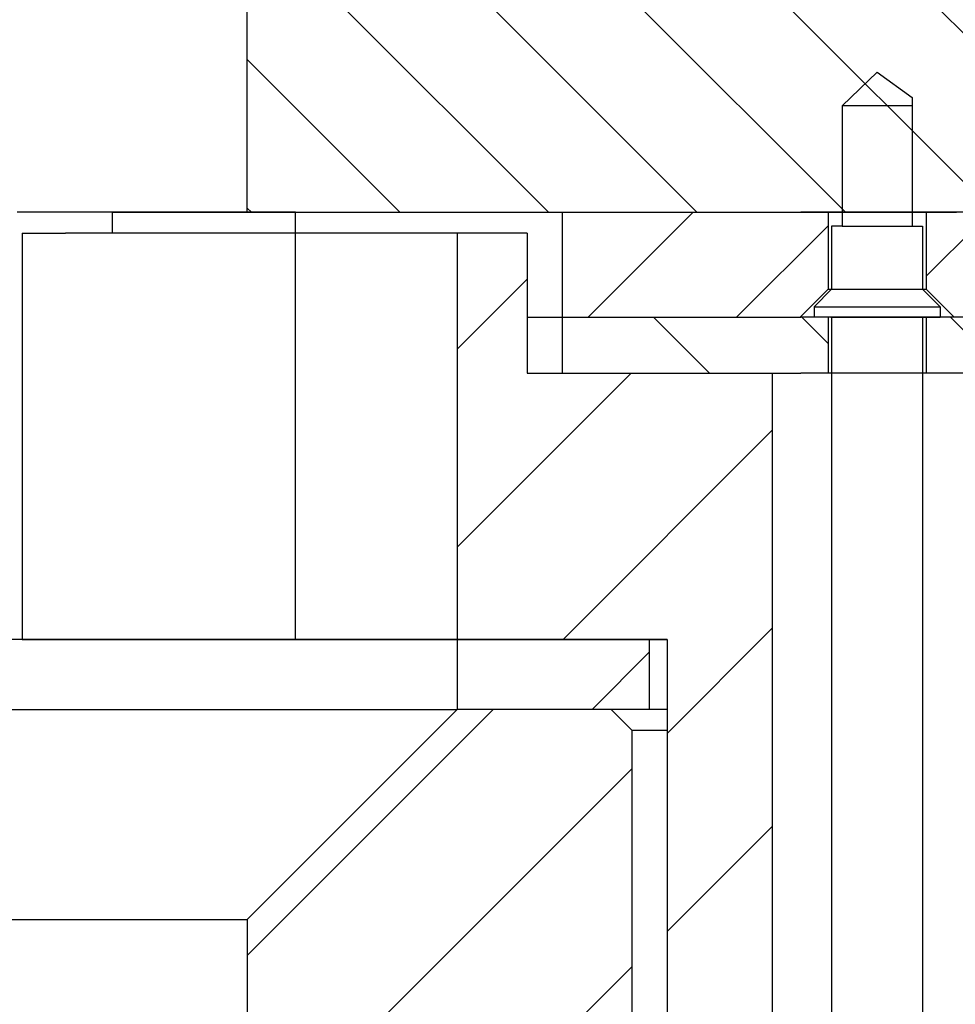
# Model space of a CAD drawing. Extents: x -1809 to 6113, y -4129 to 1471.
# Tile 17 of 197: x 68 to 82, y -2780 to -2766. Entities that reach past the tile are written whole.
import ezdxf

# ---------------------------------------------------------------- set-up
doc = ezdxf.new("R2010")
doc.units = 0
doc.linetypes.add('DASHED', pattern=[15, 7, -8])
doc.layers.get('0').update_dxf_attribs({"linetype": 'CONTINUOUS'})
doc.layers.add('1', color=7, linetype='CONTINUOUS')
pattern_1 = [(315, (-1117.57, -6268.1354), (1.0606602, 1.0606602), [])]
pattern_2 = [(45, (-1117.57, -6268.1354), (-1.4142136, 1.4142136), [])]
pattern_3 = [(45, (-1117.57, -6268.1354), (-1.0606602, 1.0606602), [])]

# ---------------------------------------------------------------- blocks, each defined once
blk = doc.blocks.new('Z-STACK', base_point=(-660.966, -2918.356))
at = {"linetype": 'CONTINUOUS'}
h = blk.add_hatch(dxfattribs=at)
h.set_pattern_fill('USER', color=6, scale=1.5, angle=45, pattern_type=0)
h.set_pattern_definition(pattern_3)
h.paths.add_polyline_path([(79.697, -2770.143), (79.697, -2769.043), (79.305, -2769.043), (79.235, -2769.043), (78.597, -2769.043), (77.397, -2769.043), (75.897, -2769.043), (75.897, -2770.543), (76.401, -2770.543), (76.651, -2770.543), (77.951, -2770.543), (78.201, -2770.543), (79.235, -2770.543), (79.297, -2770.543)])
h = blk.add_hatch(dxfattribs=at)
h.set_pattern_fill('USER', color=6, scale=1.5, angle=45, pattern_type=0)
h.set_pattern_definition(pattern_3)
h.paths.add_polyline_path([(83.197, -2770.143), (83.197, -2769.043), (81.097, -2769.043), (81.097, -2770.143), (81.497, -2770.543), (82.797, -2770.543)])
h = blk.add_hatch(dxfattribs=at)
h.set_pattern_fill('USER', color=1, scale=2, angle=45, pattern_type=0)
h.set_pattern_definition(pattern_2)
h.paths.add_polyline_path([(74.397, -2775.143), (74.555, -2775.143), (74.594, -2775.143), (74.781, -2775.143), (75.982, -2775.143), (77.147, -2775.143), (77.397, -2775.143), (77.397, -2817.243), (78.897, -2817.243), (78.897, -2771.343), (75.897, -2771.343), (75.397, -2771.343), (75.397, -2769.343), (74.567, -2769.343), (74.397, -2769.343)])
h = blk.add_hatch(dxfattribs=at)
h.set_pattern_fill('USER', color=3, scale=1.5, angle=315, pattern_type=0)
h.set_pattern_definition(pattern_1)
h.paths.add_polyline_path([(79.305, -2770.543), (79.697, -2770.543), (79.697, -2771.343), (79.305, -2771.343), (79.235, -2771.343), (78.897, -2771.343), (75.897, -2771.343), (75.897, -2770.543), (76.401, -2770.543), (76.651, -2770.543), (77.951, -2770.543), (78.201, -2770.543), (79.235, -2770.543), (79.297, -2770.543)])
h = blk.add_hatch(dxfattribs=at)
h.set_pattern_fill('USER', color=3, scale=1.5, angle=315, pattern_type=0)
h.set_pattern_definition(pattern_1)
h.paths.add_polyline_path([(81.497, -2770.543), (81.097, -2770.543), (81.097, -2771.343), (81.897, -2771.343), (82.397, -2771.343), (83.197, -2771.343), (83.197, -2770.543), (82.997, -2770.543), (82.797, -2770.543)])
h = blk.add_hatch(dxfattribs=at)
h.set_pattern_fill('USER', scale=5, angle=45, pattern_type=0)
h.set_pattern_definition([(45, (-1117.57, -6268.1354), (-3.535534, 3.535534), [])])
h.paths.add_polyline_path([(74.397, -2775.143), (77.143, -2775.143), (77.147, -2775.143), (77.147, -2776.143), (77.143, -2776.143), (76.597, -2776.143), (76.593, -2776.143), (74.397, -2776.143)])
h = blk.add_hatch(dxfattribs=at)
h.set_pattern_fill('USER', color=113, scale=2, angle=45, pattern_type=0)
h.set_pattern_definition(pattern_2)
h.paths.add_polyline_path([(71.397, -2779.143), (71.397, -2801.643), (71.897, -2802.143), (72.5, -2802.143), (72.825, -2802.143), (72.92, -2802.143), (72.937, -2802.143), (73.397, -2802.143), (73.397, -2807.643), (73.897, -2808.143), (76.397, -2808.143), (76.897, -2807.643), (76.897, -2776.443), (76.597, -2776.143), (76.593, -2776.143), (74.397, -2776.143)])
at = {"layer": '1', "linetype": 'CONTINUOUS'}
h = blk.add_hatch(dxfattribs=at)
h.set_pattern_fill('USER', color=2, scale=1.5, angle=315, pattern_type=0)
h.set_pattern_definition(pattern_1)
edge = h.paths.add_edge_path()
edge.add_line((111.497, -2765.543), (115.997, -2765.543))
edge.add_line((115.997, -2765.543), (120.397, -2765.543))
edge.add_line((120.397, -2765.543), (121.797, -2765.543))
edge.add_line((121.797, -2765.543), (121.806, -2765.543))
edge.add_line((121.806, -2765.543), (121.806, -2767.643))
edge.add_spline(control_points=[(121.806, -2767.643), (121.572, -2767.876), (121.103, -2768.342), (120.635, -2768.809), (120.402, -2769.043)], knot_values=[0, 0, 0, 0, 0.991593, 1.983187, 1.983187, 1.983187, 1.983187], degree=3, periodic=0)
edge.add_line((120.402, -2769.043), (120.397, -2769.043))
edge.add_line((120.397, -2769.043), (118.442, -2769.043))
edge.add_line((118.442, -2769.043), (117.442, -2769.043))
edge.add_line((117.442, -2769.043), (117.393, -2769.043))
edge.add_line((117.393, -2769.043), (114.968, -2769.043))
edge.add_line((114.968, -2769.043), (114.846, -2769.043))
edge.add_line((114.846, -2769.043), (114.096, -2769.043))
edge.add_line((114.096, -2769.043), (114.096, -2769.043))
edge.add_line((114.096, -2769.043), (114.076, -2769.043))
edge.add_line((114.076, -2769.043), (112.696, -2769.043))
edge.add_line((112.696, -2769.043), (112.635, -2769.043))
edge.add_line((112.635, -2769.043), (111.817, -2769.043))
edge.add_line((111.817, -2769.043), (111.635, -2769.043))
edge.add_line((111.635, -2769.043), (111.221, -2769.043))
edge.add_line((111.221, -2769.043), (110.596, -2769.043))
edge.add_line((110.596, -2769.043), (110.596, -2769.043))
edge.add_line((110.596, -2769.043), (110.576, -2769.043))
edge.add_line((110.576, -2769.043), (110.221, -2769.043))
edge.add_line((110.221, -2769.043), (109.196, -2769.043))
edge.add_line((109.196, -2769.043), (107.758, -2769.043))
edge.add_line((107.758, -2769.043), (107.096, -2769.043))
edge.add_line((107.096, -2769.043), (107.096, -2769.043))
edge.add_line((107.096, -2769.043), (107.076, -2769.043))
edge.add_line((107.076, -2769.043), (106.758, -2769.043))
edge.add_line((106.758, -2769.043), (105.696, -2769.043))
edge.add_line((105.696, -2769.043), (104.294, -2769.043))
edge.add_line((104.294, -2769.043), (103.596, -2769.043))
edge.add_line((103.596, -2769.043), (103.596, -2769.043))
edge.add_line((103.596, -2769.043), (103.576, -2769.043))
edge.add_line((103.576, -2769.043), (103.294, -2769.043))
edge.add_line((103.294, -2769.043), (102.721, -2769.043))
edge.add_line((102.721, -2769.043), (102.196, -2769.043))
edge.add_line((102.196, -2769.043), (101.58, -2769.043))
edge.add_line((101.58, -2769.043), (101.508, -2769.043))
edge.add_line((101.508, -2769.043), (101.387, -2769.043))
edge.add_line((101.387, -2769.043), (101.326, -2769.043))
edge.add_line((101.326, -2769.043), (101.08, -2769.043))
edge.add_line((101.08, -2769.043), (100.826, -2769.043))
edge.add_line((100.826, -2769.043), (100.643, -2769.043))
edge.add_line((100.643, -2769.043), (99.564, -2769.043))
edge.add_line((99.564, -2769.043), (99.397, -2769.043))
edge.add_line((99.397, -2769.043), (98.432, -2769.043))
edge.add_line((98.432, -2769.043), (98.197, -2769.043))
edge.add_line((98.197, -2769.043), (97.432, -2769.043))
edge.add_line((97.432, -2769.043), (96.397, -2769.043))
edge.add_line((96.397, -2769.043), (91.215, -2769.043))
edge.add_line((91.215, -2769.043), (90.468, -2769.043))
edge.add_line((90.468, -2769.043), (90.215, -2769.043))
edge.add_line((90.215, -2769.043), (89.005, -2769.043))
edge.add_line((89.005, -2769.043), (88.041, -2769.043))
edge.add_line((88.041, -2769.043), (87.92, -2769.043))
edge.add_line((87.92, -2769.043), (87.205, -2769.043))
edge.add_line((87.205, -2769.043), (86.802, -2769.043))
edge.add_line((86.802, -2769.043), (86.136, -2769.043))
edge.add_line((86.136, -2769.043), (85.793, -2769.043))
edge.add_line((85.793, -2769.043), (85.002, -2769.043))
edge.add_line((85.002, -2769.043), (84.892, -2769.043))
edge.add_line((84.892, -2769.043), (84.736, -2769.043))
edge.add_line((84.736, -2769.043), (84.599, -2769.043))
edge.add_line((84.599, -2769.043), (84.597, -2769.043))
edge.add_line((84.597, -2769.043), (84.576, -2769.043))
edge.add_line((84.576, -2769.043), (84.397, -2769.043))
edge.add_line((84.397, -2769.043), (83.993, -2769.043))
edge.add_line((83.993, -2769.043), (83.986, -2769.043))
edge.add_line((83.986, -2769.043), (83.696, -2769.043))
edge.add_line((83.696, -2769.043), (83.406, -2769.043))
edge.add_line((83.406, -2769.043), (83.397, -2769.043))
edge.add_line((83.397, -2769.043), (83.197, -2769.043))
edge.add_line((83.197, -2769.043), (82.931, -2769.043))
edge.add_line((82.931, -2769.043), (82.799, -2769.043))
edge.add_line((82.799, -2769.043), (82.586, -2769.043))
edge.add_line((82.586, -2769.043), (82.488, -2769.043))
edge.add_line((82.488, -2769.043), (82.397, -2769.043))
edge.add_line((82.397, -2769.043), (82.046, -2769.043))
edge.add_line((82.046, -2769.043), (81.896, -2769.043))
edge.add_line((81.896, -2769.043), (81.836, -2769.043))
edge.add_line((81.836, -2769.043), (81.6, -2769.043))
edge.add_line((81.6, -2769.043), (81.531, -2769.043))
edge.add_line((81.531, -2769.043), (81.255, -2769.043))
edge.add_line((81.255, -2769.043), (81.097, -2769.043))
edge.add_line((81.097, -2769.043), (81.076, -2769.043))
edge.add_line((81.076, -2769.043), (80.888, -2769.043))
edge.add_line((80.888, -2769.043), (80.688, -2769.043))
edge.add_line((80.688, -2769.043), (80.597, -2769.043))
edge.add_line((80.597, -2769.043), (80.501, -2769.043))
edge.add_line((80.501, -2769.043), (80.436, -2769.043))
edge.add_line((80.436, -2769.043), (80.397, -2769.043))
edge.add_line((80.397, -2769.043), (80.246, -2769.043))
edge.add_line((80.246, -2769.043), (79.8, -2769.043))
edge.add_line((79.8, -2769.043), (79.773, -2769.043))
edge.add_line((79.773, -2769.043), (79.697, -2769.043))
edge.add_line((79.697, -2769.043), (79.636, -2769.043))
edge.add_line((79.636, -2769.043), (79.503, -2769.043))
edge.add_line((79.503, -2769.043), (79.488, -2769.043))
edge.add_line((79.488, -2769.043), (79.272, -2769.043))
edge.add_line((79.272, -2769.043), (79.094, -2769.043))
edge.add_line((79.094, -2769.043), (79.064, -2769.043))
edge.add_line((79.064, -2769.043), (78.931, -2769.043))
edge.add_line((78.931, -2769.043), (78.846, -2769.043))
edge.add_line((78.846, -2769.043), (78.701, -2769.043))
edge.add_line((78.701, -2769.043), (78.679, -2769.043))
edge.add_line((78.679, -2769.043), (78.597, -2769.043))
edge.add_line((78.597, -2769.043), (78.513, -2769.043))
edge.add_line((78.513, -2769.043), (78.236, -2769.043))
edge.add_line((78.236, -2769.043), (77.973, -2769.043))
edge.add_line((77.973, -2769.043), (77.872, -2769.043))
edge.add_line((77.872, -2769.043), (77.704, -2769.043))
edge.add_line((77.704, -2769.043), (77.703, -2769.043))
edge.add_line((77.703, -2769.043), (77.5, -2769.043))
edge.add_line((77.5, -2769.043), (77.446, -2769.043))
edge.add_line((77.446, -2769.043), (77.397, -2769.043))
edge.add_line((77.397, -2769.043), (77.294, -2769.043))
edge.add_line((77.294, -2769.043), (77.264, -2769.043))
edge.add_line((77.264, -2769.043), (77.219, -2769.043))
edge.add_line((77.219, -2769.043), (77.055, -2769.043))
edge.add_line((77.055, -2769.043), (76.904, -2769.043))
edge.add_line((76.904, -2769.043), (76.713, -2769.043))
edge.add_line((76.713, -2769.043), (76.526, -2769.043))
edge.add_line((76.526, -2769.043), (76.304, -2769.043))
edge.add_line((76.304, -2769.043), (76.296, -2769.043))
edge.add_line((76.296, -2769.043), (76.256, -2769.043))
edge.add_line((76.256, -2769.043), (75.982, -2769.043))
edge.add_line((75.982, -2769.043), (75.897, -2769.043))
edge.add_line((75.897, -2769.043), (75.772, -2769.043))
edge.add_line((75.772, -2769.043), (75.7, -2769.043))
edge.add_line((75.7, -2769.043), (75.655, -2769.043))
edge.add_line((75.655, -2769.043), (75.617, -2769.043))
edge.add_line((75.617, -2769.043), (75.419, -2769.043))
edge.add_line((75.419, -2769.043), (75.343, -2769.043))
edge.add_line((75.343, -2769.043), (75.227, -2769.043))
edge.add_line((75.227, -2769.043), (75.104, -2769.043))
edge.add_line((75.104, -2769.043), (74.896, -2769.043))
edge.add_line((74.896, -2769.043), (74.856, -2769.043))
edge.add_line((74.856, -2769.043), (74.838, -2769.043))
edge.add_line((74.838, -2769.043), (74.745, -2769.043))
edge.add_line((74.745, -2769.043), (74.726, -2769.043))
edge.add_line((74.726, -2769.043), (74.438, -2769.043))
edge.add_line((74.438, -2769.043), (74.372, -2769.043))
edge.add_line((74.372, -2769.043), (74.195, -2769.043))
edge.add_line((74.195, -2769.043), (74.182, -2769.043))
edge.add_line((74.182, -2769.043), (73.992, -2769.043))
edge.add_line((73.992, -2769.043), (73.94, -2769.043))
edge.add_line((73.94, -2769.043), (73.856, -2769.043))
edge.add_line((73.856, -2769.043), (73.817, -2769.043))
edge.add_line((73.817, -2769.043), (73.688, -2769.043))
edge.add_line((73.688, -2769.043), (73.543, -2769.043))
edge.add_line((73.543, -2769.043), (73.468, -2769.043))
edge.add_line((73.468, -2769.043), (73.438, -2769.043))
edge.add_line((73.438, -2769.043), (73.427, -2769.043))
edge.add_line((73.427, -2769.043), (73.226, -2769.043))
edge.add_line((73.226, -2769.043), (73.038, -2769.043))
edge.add_line((73.038, -2769.043), (72.945, -2769.043))
edge.add_line((72.945, -2769.043), (72.807, -2769.043))
edge.add_line((72.807, -2769.043), (72.797, -2769.043))
edge.add_line((72.797, -2769.043), (72.795, -2769.043))
edge.add_line((72.795, -2769.043), (72.62, -2769.043))
edge.add_line((72.62, -2769.043), (72.585, -2769.043))
edge.add_line((72.585, -2769.043), (72.164, -2769.043))
edge.add_line((72.164, -2769.043), (72.14, -2769.043))
edge.add_line((72.14, -2769.043), (72.096, -2769.043))
edge.add_line((72.096, -2769.043), (72.093, -2769.043))
edge.add_line((72.093, -2769.043), (72.088, -2769.043))
edge.add_line((72.088, -2769.043), (72.061, -2769.043))
edge.add_line((72.061, -2769.043), (72.056, -2769.043))
edge.add_line((72.056, -2769.043), (71.898, -2769.043))
edge.add_line((71.898, -2769.043), (71.826, -2769.043))
edge.add_line((71.826, -2769.043), (71.668, -2769.043))
edge.add_line((71.668, -2769.043), (71.397, -2769.043))
edge.add_line((71.397, -2769.043), (71.397, -2769.043))
edge.add_line((71.397, -2769.043), (71.397, -2765.543))
edge.add_line((71.397, -2765.543), (72.397, -2765.543))
edge.add_line((72.397, -2765.543), (92.577, -2765.543))
edge.add_line((92.577, -2765.543), (97.397, -2765.543))
edge.add_line((97.397, -2765.543), (103.615, -2765.543))
edge.add_line((103.615, -2765.543), (109.804, -2765.543))
edge.add_line((109.804, -2765.543), (111.497, -2765.543))
at = {"color": 2, "linetype": 'CONTINUOUS'}
for p, q in [((71.397, -2769.043), (71.397, -2765.543)), ((79.897, -2767.523), (80.397, -2767.043)), ((80.397, -2767.043), (80.897, -2767.403)), ((80.897, -2767.403), (80.897, -2767.523)), ((79.897, -2767.523), (79.897, -2769.043)), ((80.897, -2767.523), (80.897, -2769.043)), ((68.206, -2769.043), (68.112, -2769.043)), ((68.431, -2769.043), (68.206, -2769.043)), ((68.535, -2769.043), (68.431, -2769.043)), ((68.617, -2769.043), (68.535, -2769.043)), ((68.666, -2769.043), (68.617, -2769.043)), ((68.774, -2769.043), (68.666, -2769.043)), ((68.964, -2769.043), (68.774, -2769.043)), ((69.085, -2769.043), (68.964, -2769.043)), ((69.261, -2769.043), (69.085, -2769.043)), ((69.263, -2769.043), (69.261, -2769.043)), ((69.314, -2769.043), (69.263, -2769.043)), ((69.393, -2769.043), (69.314, -2769.043)), ((69.542, -2769.043), (69.393, -2769.043)), ((69.695, -2769.043), (69.542, -2769.043)), ((69.844, -2769.043), (69.695, -2769.043)), ((69.855, -2769.043), (69.844, -2769.043)), ((69.912, -2769.043), (69.855, -2769.043)), ((70.066, -2769.043), (69.912, -2769.043)), ((70.098, -2769.043), (70.066, -2769.043)), ((70.143, -2769.043), (70.098, -2769.043)), ((70.261, -2769.043), (70.143, -2769.043)), ((70.296, -2769.043), (70.261, -2769.043)), ((70.335, -2769.043), (70.296, -2769.043)), ((70.364, -2769.043), (70.335, -2769.043)), ((70.417, -2769.043), (70.364, -2769.043)), ((70.693, -2769.043), (70.417, -2769.043)), ((70.785, -2769.043), (70.693, -2769.043)), ((70.813, -2769.043), (70.785, -2769.043)), ((70.885, -2769.043), (70.813, -2769.043)), ((71.007, -2769.043), (70.885, -2769.043)), ((71.095, -2769.043), (71.007, -2769.043)), ((71.22, -2769.043), (71.095, -2769.043)), ((71.243, -2769.043), (71.22, -2769.043)), ((71.244, -2769.043), (71.243, -2769.043)), ((71.397, -2769.043), (71.244, -2769.043)), ((71.397, -2769.043), (71.397, -2769.043)), ((71.668, -2769.043), (71.397, -2769.043)), ((71.826, -2769.043), (71.668, -2769.043)), ((71.898, -2769.043), (71.826, -2769.043)), ((72.056, -2769.043), (71.898, -2769.043)), ((72.061, -2769.043), (72.056, -2769.043)), ((72.088, -2769.043), (72.061, -2769.043)), ((72.088, -2769.043), (72.093, -2769.043)), ((72.093, -2769.043), (72.096, -2769.043)), ((72.096, -2769.043), (72.14, -2769.043)), ((72.14, -2769.043), (72.164, -2769.043)), ((72.164, -2769.043), (72.585, -2769.043)), ((72.585, -2769.043), (72.62, -2769.043)), ((72.62, -2769.043), (72.795, -2769.043)), ((72.795, -2769.043), (72.797, -2769.043)), ((72.797, -2769.043), (72.807, -2769.043)), ((72.807, -2769.043), (72.945, -2769.043)), ((72.945, -2769.043), (73.038, -2769.043)), ((73.038, -2769.043), (73.226, -2769.043)), ((73.226, -2769.043), (73.427, -2769.043)), ((73.427, -2769.043), (73.438, -2769.043)), ((73.438, -2769.043), (73.468, -2769.043)), ((73.468, -2769.043), (73.543, -2769.043)), ((73.543, -2769.043), (73.688, -2769.043)), ((73.688, -2769.043), (73.817, -2769.043)), ((73.817, -2769.043), (73.856, -2769.043)), ((73.856, -2769.043), (73.94, -2769.043)), ((73.94, -2769.043), (73.992, -2769.043)), ((73.992, -2769.043), (74.182, -2769.043)), ((74.182, -2769.043), (74.195, -2769.043)), ((74.195, -2769.043), (74.372, -2769.043)), ((74.372, -2769.043), (74.438, -2769.043)), ((74.438, -2769.043), (74.726, -2769.043)), ((74.726, -2769.043), (74.745, -2769.043)), ((74.745, -2769.043), (74.838, -2769.043)), ((74.838, -2769.043), (74.856, -2769.043)), ((74.856, -2769.043), (74.896, -2769.043)), ((74.896, -2769.043), (75.104, -2769.043)), ((75.104, -2769.043), (75.227, -2769.043)), ((75.227, -2769.043), (75.343, -2769.043)), ((75.343, -2769.043), (75.419, -2769.043)), ((75.419, -2769.043), (75.617, -2769.043)), ((75.617, -2769.043), (75.655, -2769.043)), ((75.655, -2769.043), (75.7, -2769.043)), ((75.7, -2769.043), (75.772, -2769.043)), ((75.772, -2769.043), (75.897, -2769.043)), ((75.897, -2769.043), (75.982, -2769.043)), ((75.982, -2769.043), (76.256, -2769.043)), ((76.256, -2769.043), (76.296, -2769.043)), ((76.296, -2769.043), (76.304, -2769.043)), ((76.304, -2769.043), (76.526, -2769.043)), ((76.526, -2769.043), (76.713, -2769.043)), ((76.713, -2769.043), (76.904, -2769.043)), ((76.904, -2769.043), (77.055, -2769.043)), ((77.055, -2769.043), (77.219, -2769.043)), ((77.219, -2769.043), (77.264, -2769.043)), ((77.264, -2769.043), (77.294, -2769.043)), ((77.294, -2769.043), (77.397, -2769.043)), ((77.397, -2769.043), (77.446, -2769.043)), ((77.446, -2769.043), (77.5, -2769.043)), ((77.5, -2769.043), (77.703, -2769.043)), ((77.703, -2769.043), (77.704, -2769.043)), ((77.704, -2769.043), (77.872, -2769.043)), ((77.872, -2769.043), (77.973, -2769.043)), ((77.973, -2769.043), (78.236, -2769.043)), ((78.236, -2769.043), (78.513, -2769.043)), ((78.513, -2769.043), (78.597, -2769.043)), ((78.597, -2769.043), (78.679, -2769.043)), ((78.679, -2769.043), (78.701, -2769.043)), ((78.701, -2769.043), (78.846, -2769.043)), ((78.846, -2769.043), (78.931, -2769.043)), ((78.931, -2769.043), (79.064, -2769.043)), ((79.064, -2769.043), (79.094, -2769.043)), ((79.094, -2769.043), (79.272, -2769.043)), ((79.272, -2769.043), (79.488, -2769.043)), ((79.488, -2769.043), (79.503, -2769.043)), ((79.503, -2769.043), (79.636, -2769.043)), ((79.636, -2769.043), (79.697, -2769.043)), ((79.697, -2769.043), (79.773, -2769.043)), ((79.773, -2769.043), (79.8, -2769.043)), ((79.8, -2769.043), (80.246, -2769.043)), ((79.897, -2769.043), (79.897, -2769.243)), ((80.246, -2769.043), (80.397, -2769.043)), ((80.397, -2769.043), (80.436, -2769.043)), ((80.436, -2769.043), (80.501, -2769.043)), ((80.501, -2769.043), (80.597, -2769.043)), ((80.597, -2769.043), (80.688, -2769.043)), ((80.688, -2769.043), (80.888, -2769.043)), ((80.888, -2769.043), (81.076, -2769.043)), ((80.897, -2769.043), (80.897, -2769.243)), ((81.076, -2769.043), (81.097, -2769.043)), ((81.097, -2769.043), (81.255, -2769.043)), ((81.255, -2769.043), (81.531, -2769.043)), ((79.897, -2769.243), (79.747, -2769.243)), ((79.747, -2769.243), (79.747, -2770.143)), ((80.897, -2769.243), (81.047, -2769.243)), ((81.047, -2769.243), (81.047, -2770.143)), ((79.497, -2770.393), (79.747, -2770.143)), ((81.297, -2770.393), (81.047, -2770.143)), ((79.497, -2770.393), (79.497, -2770.543)), ((81.297, -2770.393), (81.297, -2770.543)), ((79.697, -2770.543), (79.497, -2770.543)), ((79.735, -2770.543), (79.697, -2770.543)), ((79.735, -2770.543), (79.747, -2770.543)), ((79.747, -2770.543), (79.747, -2784.243)), ((81.047, -2770.543), (81.097, -2770.543)), ((81.047, -2770.543), (81.047, -2784.243)), ((81.097, -2770.543), (81.285, -2770.543))]:
    blk.add_line(p, q, dxfattribs=at)
at = {"color": 7, "linetype": 'DASHED'}
for p, q in [((68.206, -2769.043), (68.112, -2769.043)), ((68.206, -2769.043), (68.112, -2769.043)), ((68.431, -2769.043), (68.206, -2769.043)), ((68.431, -2769.043), (68.206, -2769.043)), ((68.535, -2769.043), (68.431, -2769.043)), ((68.535, -2769.043), (68.431, -2769.043)), ((68.617, -2769.043), (68.535, -2769.043)), ((68.617, -2769.043), (68.535, -2769.043)), ((68.666, -2769.043), (68.617, -2769.043)), ((68.666, -2769.043), (68.617, -2769.043)), ((68.774, -2769.043), (68.666, -2769.043)), ((68.774, -2769.043), (68.666, -2769.043)), ((68.964, -2769.043), (68.774, -2769.043)), ((68.964, -2769.043), (68.774, -2769.043)), ((69.085, -2769.043), (68.964, -2769.043)), ((69.085, -2769.043), (68.964, -2769.043)), ((69.261, -2769.043), (69.085, -2769.043)), ((69.261, -2769.043), (69.085, -2769.043)), ((69.263, -2769.043), (69.261, -2769.043)), ((69.263, -2769.043), (69.261, -2769.043)), ((69.314, -2769.043), (69.263, -2769.043)), ((69.314, -2769.043), (69.263, -2769.043)), ((69.393, -2769.043), (69.314, -2769.043)), ((69.393, -2769.043), (69.314, -2769.043)), ((69.542, -2769.043), (69.393, -2769.043)), ((69.542, -2769.043), (69.393, -2769.043)), ((69.695, -2769.043), (69.542, -2769.043)), ((69.695, -2769.043), (69.542, -2769.043)), ((69.844, -2769.043), (69.695, -2769.043)), ((69.844, -2769.043), (69.695, -2769.043)), ((69.855, -2769.043), (69.844, -2769.043)), ((69.855, -2769.043), (69.844, -2769.043)), ((69.912, -2769.043), (69.855, -2769.043)), ((69.912, -2769.043), (69.855, -2769.043)), ((70.066, -2769.043), (69.912, -2769.043)), ((70.066, -2769.043), (69.912, -2769.043)), ((70.098, -2769.043), (70.066, -2769.043)), ((70.098, -2769.043), (70.066, -2769.043)), ((70.143, -2769.043), (70.098, -2769.043)), ((70.143, -2769.043), (70.098, -2769.043)), ((70.261, -2769.043), (70.143, -2769.043)), ((70.261, -2769.043), (70.143, -2769.043)), ((70.296, -2769.043), (70.261, -2769.043)), ((70.296, -2769.043), (70.261, -2769.043)), ((70.335, -2769.043), (70.296, -2769.043)), ((70.335, -2769.043), (70.296, -2769.043)), ((70.364, -2769.043), (70.335, -2769.043)), ((70.364, -2769.043), (70.335, -2769.043)), ((70.417, -2769.043), (70.364, -2769.043)), ((70.417, -2769.043), (70.364, -2769.043)), ((70.693, -2769.043), (70.417, -2769.043)), ((70.693, -2769.043), (70.417, -2769.043)), ((70.785, -2769.043), (70.693, -2769.043)), ((70.785, -2769.043), (70.693, -2769.043)), ((70.813, -2769.043), (70.785, -2769.043)), ((70.813, -2769.043), (70.785, -2769.043)), ((70.885, -2769.043), (70.813, -2769.043)), ((70.885, -2769.043), (70.813, -2769.043)), ((71.007, -2769.043), (70.885, -2769.043)), ((71.007, -2769.043), (70.885, -2769.043)), ((71.095, -2769.043), (71.007, -2769.043)), ((71.095, -2769.043), (71.007, -2769.043)), ((71.22, -2769.043), (71.095, -2769.043)), ((71.22, -2769.043), (71.095, -2769.043)), ((71.243, -2769.043), (71.22, -2769.043)), ((71.243, -2769.043), (71.22, -2769.043)), ((71.244, -2769.043), (71.243, -2769.043)), ((71.244, -2769.043), (71.243, -2769.043)), ((71.397, -2769.043), (71.244, -2769.043)), ((71.397, -2769.043), (71.244, -2769.043)), ((71.668, -2769.043), (71.397, -2769.043)), ((71.397, -2769.043), (71.397, -2769.043)), ((71.397, -2769.043), (71.397, -2769.043)), ((71.668, -2769.043), (71.397, -2769.043)), ((71.826, -2769.043), (71.668, -2769.043)), ((71.826, -2769.043), (71.668, -2769.043)), ((71.898, -2769.043), (71.826, -2769.043)), ((71.898, -2769.043), (71.826, -2769.043)), ((72.056, -2769.043), (71.898, -2769.043)), ((72.056, -2769.043), (71.898, -2769.043)), ((72.061, -2769.043), (72.056, -2769.043)), ((72.061, -2769.043), (72.056, -2769.043)), ((72.088, -2769.043), (72.061, -2769.043)), ((72.088, -2769.043), (72.061, -2769.043)), ((72.088, -2769.043), (72.093, -2769.043)), ((72.088, -2769.043), (72.093, -2769.043)), ((72.093, -2769.043), (72.096, -2769.043)), ((72.093, -2769.043), (72.096, -2769.043)), ((72.096, -2769.043), (72.14, -2769.043)), ((72.096, -2769.043), (72.14, -2769.043)), ((72.14, -2769.043), (72.164, -2769.043)), ((72.14, -2769.043), (72.164, -2769.043)), ((72.164, -2769.043), (72.585, -2769.043)), ((72.164, -2769.043), (72.585, -2769.043)), ((72.585, -2769.043), (72.62, -2769.043)), ((72.585, -2769.043), (72.62, -2769.043)), ((72.62, -2769.043), (72.795, -2769.043)), ((72.62, -2769.043), (72.795, -2769.043)), ((72.795, -2769.043), (72.797, -2769.043)), ((72.795, -2769.043), (72.797, -2769.043)), ((72.797, -2769.043), (72.807, -2769.043)), ((72.797, -2769.043), (72.807, -2769.043)), ((72.807, -2769.043), (72.945, -2769.043)), ((72.807, -2769.043), (72.945, -2769.043)), ((72.945, -2769.043), (73.038, -2769.043)), ((72.945, -2769.043), (73.038, -2769.043)), ((73.038, -2769.043), (73.226, -2769.043)), ((73.038, -2769.043), (73.226, -2769.043)), ((73.226, -2769.043), (73.427, -2769.043)), ((73.226, -2769.043), (73.427, -2769.043)), ((73.427, -2769.043), (73.438, -2769.043)), ((73.427, -2769.043), (73.438, -2769.043)), ((73.438, -2769.043), (73.468, -2769.043)), ((73.438, -2769.043), (73.468, -2769.043)), ((73.468, -2769.043), (73.543, -2769.043)), ((73.468, -2769.043), (73.543, -2769.043)), ((73.543, -2769.043), (73.688, -2769.043)), ((73.543, -2769.043), (73.688, -2769.043)), ((73.688, -2769.043), (73.817, -2769.043)), ((73.688, -2769.043), (73.817, -2769.043)), ((73.817, -2769.043), (73.856, -2769.043)), ((73.817, -2769.043), (73.856, -2769.043)), ((73.856, -2769.043), (73.94, -2769.043)), ((73.856, -2769.043), (73.94, -2769.043)), ((73.94, -2769.043), (73.992, -2769.043)), ((73.94, -2769.043), (73.992, -2769.043)), ((73.992, -2769.043), (74.182, -2769.043)), ((73.992, -2769.043), (74.182, -2769.043)), ((74.182, -2769.043), (74.195, -2769.043)), ((74.182, -2769.043), (74.195, -2769.043)), ((74.195, -2769.043), (74.372, -2769.043)), ((74.195, -2769.043), (74.372, -2769.043)), ((74.372, -2769.043), (74.438, -2769.043)), ((74.372, -2769.043), (74.438, -2769.043)), ((74.438, -2769.043), (74.726, -2769.043)), ((74.438, -2769.043), (74.726, -2769.043)), ((74.726, -2769.043), (74.745, -2769.043)), ((74.726, -2769.043), (74.745, -2769.043)), ((74.745, -2769.043), (74.838, -2769.043)), ((74.745, -2769.043), (74.838, -2769.043)), ((74.838, -2769.043), (74.856, -2769.043)), ((74.838, -2769.043), (74.856, -2769.043)), ((74.856, -2769.043), (74.896, -2769.043)), ((74.856, -2769.043), (74.896, -2769.043)), ((74.896, -2769.043), (75.104, -2769.043)), ((74.896, -2769.043), (75.104, -2769.043)), ((75.104, -2769.043), (75.227, -2769.043)), ((75.104, -2769.043), (75.227, -2769.043)), ((75.227, -2769.043), (75.343, -2769.043)), ((75.227, -2769.043), (75.343, -2769.043)), ((75.343, -2769.043), (75.419, -2769.043)), ((75.343, -2769.043), (75.419, -2769.043)), ((75.419, -2769.043), (75.617, -2769.043)), ((75.419, -2769.043), (75.617, -2769.043)), ((75.617, -2769.043), (75.655, -2769.043)), ((75.617, -2769.043), (75.655, -2769.043)), ((75.655, -2769.043), (75.7, -2769.043)), ((75.655, -2769.043), (75.7, -2769.043)), ((75.7, -2769.043), (75.772, -2769.043)), ((75.7, -2769.043), (75.772, -2769.043)), ((75.772, -2769.043), (75.897, -2769.043)), ((75.772, -2769.043), (75.897, -2769.043)), ((75.897, -2769.043), (75.982, -2769.043)), ((75.897, -2769.043), (75.982, -2769.043)), ((75.982, -2769.043), (76.256, -2769.043)), ((75.982, -2769.043), (76.256, -2769.043)), ((76.256, -2769.043), (76.296, -2769.043)), ((76.256, -2769.043), (76.296, -2769.043)), ((76.296, -2769.043), (76.304, -2769.043)), ((76.296, -2769.043), (76.304, -2769.043)), ((76.304, -2769.043), (76.526, -2769.043)), ((76.304, -2769.043), (76.526, -2769.043)), ((76.526, -2769.043), (76.713, -2769.043)), ((76.526, -2769.043), (76.713, -2769.043)), ((76.713, -2769.043), (76.904, -2769.043)), ((76.713, -2769.043), (76.904, -2769.043)), ((76.904, -2769.043), (77.055, -2769.043)), ((76.904, -2769.043), (77.055, -2769.043)), ((77.055, -2769.043), (77.219, -2769.043)), ((77.055, -2769.043), (77.219, -2769.043)), ((77.219, -2769.043), (77.264, -2769.043)), ((77.219, -2769.043), (77.264, -2769.043)), ((77.264, -2769.043), (77.294, -2769.043)), ((77.264, -2769.043), (77.294, -2769.043)), ((77.294, -2769.043), (77.397, -2769.043)), ((77.294, -2769.043), (77.397, -2769.043)), ((77.397, -2769.043), (77.446, -2769.043)), ((77.397, -2769.043), (77.446, -2769.043)), ((77.446, -2769.043), (77.5, -2769.043)), ((77.446, -2769.043), (77.5, -2769.043)), ((77.5, -2769.043), (77.703, -2769.043)), ((77.5, -2769.043), (77.703, -2769.043)), ((77.703, -2769.043), (77.704, -2769.043)), ((77.703, -2769.043), (77.704, -2769.043)), ((77.704, -2769.043), (77.872, -2769.043)), ((77.704, -2769.043), (77.872, -2769.043)), ((77.872, -2769.043), (77.973, -2769.043)), ((77.872, -2769.043), (77.973, -2769.043)), ((77.973, -2769.043), (78.236, -2769.043)), ((77.973, -2769.043), (78.236, -2769.043)), ((78.236, -2769.043), (78.513, -2769.043)), ((78.236, -2769.043), (78.513, -2769.043)), ((78.513, -2769.043), (78.597, -2769.043)), ((78.513, -2769.043), (78.597, -2769.043)), ((78.597, -2769.043), (78.679, -2769.043)), ((78.597, -2769.043), (78.679, -2769.043)), ((78.597, -2769.043), (78.679, -2769.043)), ((78.597, -2769.043), (79.235, -2769.043)), ((78.679, -2769.043), (78.701, -2769.043)), ((78.679, -2769.043), (78.701, -2769.043)), ((78.679, -2769.043), (78.701, -2769.043)), ((78.701, -2769.043), (78.846, -2769.043)), ((78.701, -2769.043), (78.846, -2769.043)), ((78.701, -2769.043), (78.846, -2769.043)), ((78.846, -2769.043), (78.931, -2769.043)), ((78.846, -2769.043), (78.931, -2769.043)), ((78.846, -2769.043), (78.931, -2769.043)), ((78.931, -2769.043), (79.064, -2769.043)), ((78.931, -2769.043), (79.064, -2769.043)), ((78.931, -2769.043), (79.064, -2769.043)), ((79.064, -2769.043), (79.094, -2769.043)), ((79.064, -2769.043), (79.094, -2769.043)), ((79.064, -2769.043), (79.094, -2769.043)), ((79.094, -2769.043), (79.272, -2769.043)), ((79.094, -2769.043), (79.272, -2769.043)), ((79.094, -2769.043), (79.272, -2769.043)), ((79.235, -2769.043), (79.305, -2769.043)), ((79.272, -2769.043), (79.488, -2769.043)), ((79.272, -2769.043), (79.488, -2769.043)), ((79.272, -2769.043), (79.488, -2769.043)), ((79.697, -2769.043), (79.305, -2769.043)), ((79.488, -2769.043), (79.503, -2769.043)), ((79.488, -2769.043), (79.503, -2769.043)), ((79.488, -2769.043), (79.503, -2769.043)), ((79.503, -2769.043), (79.636, -2769.043)), ((79.503, -2769.043), (79.636, -2769.043)), ((79.503, -2769.043), (79.636, -2769.043)), ((79.636, -2769.043), (79.697, -2769.043)), ((79.636, -2769.043), (79.697, -2769.043)), ((79.636, -2769.043), (79.697, -2769.043)), ((79.697, -2769.043), (79.773, -2769.043)), ((79.697, -2769.043), (79.773, -2769.043)), ((79.697, -2769.043), (79.773, -2769.043)), ((79.805, -2769.043), (79.697, -2769.043)), ((79.773, -2769.043), (79.8, -2769.043)), ((79.773, -2769.043), (79.8, -2769.043)), ((79.773, -2769.043), (79.8, -2769.043)), ((79.8, -2769.043), (80.246, -2769.043)), ((79.8, -2769.043), (80.246, -2769.043)), ((79.8, -2769.043), (80.246, -2769.043)), ((79.897, -2769.043), (79.805, -2769.043)), ((80.094, -2769.043), (79.897, -2769.043)), ((80.205, -2769.043), (80.094, -2769.043)), ((80.353, -2769.043), (80.205, -2769.043)), ((80.246, -2769.043), (80.397, -2769.043)), ((80.246, -2769.043), (80.397, -2769.043)), ((80.246, -2769.043), (80.397, -2769.043)), ((80.517, -2769.043), (80.353, -2769.043)), ((80.397, -2769.043), (80.436, -2769.043)), ((80.397, -2769.043), (80.436, -2769.043)), ((80.397, -2769.043), (80.436, -2769.043)), ((80.436, -2769.043), (80.501, -2769.043)), ((80.436, -2769.043), (80.501, -2769.043)), ((80.436, -2769.043), (80.501, -2769.043)), ((80.501, -2769.043), (80.597, -2769.043)), ((80.501, -2769.043), (80.597, -2769.043)), ((80.501, -2769.043), (80.597, -2769.043)), ((80.705, -2769.043), (80.517, -2769.043)), ((80.597, -2769.043), (80.688, -2769.043)), ((80.597, -2769.043), (80.688, -2769.043)), ((80.597, -2769.043), (80.688, -2769.043)), ((80.688, -2769.043), (80.888, -2769.043)), ((80.688, -2769.043), (80.888, -2769.043)), ((80.688, -2769.043), (80.888, -2769.043)), ((81.097, -2769.043), (80.705, -2769.043)), ((80.888, -2769.043), (81.076, -2769.043)), ((80.888, -2769.043), (81.076, -2769.043)), ((80.888, -2769.043), (81.076, -2769.043)), ((81.076, -2769.043), (81.097, -2769.043)), ((81.076, -2769.043), (81.097, -2769.043)), ((81.076, -2769.043), (81.097, -2769.043)), ((81.097, -2769.043), (81.255, -2769.043)), ((81.097, -2769.043), (81.255, -2769.043)), ((81.097, -2769.043), (81.255, -2769.043)), ((83.197, -2769.043), (81.097, -2769.043)), ((81.255, -2769.043), (81.531, -2769.043)), ((81.255, -2769.043), (81.531, -2769.043)), ((73.688, -2769.343), (72.232, -2769.343)), ((74.397, -2769.343), (73.688, -2769.343)), ((75.397, -2769.343), (74.397, -2769.343)), ((75.897, -2771.343), (78.897, -2771.343)), ((78.897, -2771.343), (79.235, -2771.343)), ((79.235, -2771.343), (79.305, -2771.343)), ((79.697, -2771.343), (79.305, -2771.343)), ((79.805, -2771.343), (79.697, -2771.343)), ((80.094, -2771.343), (79.805, -2771.343)), ((80.205, -2771.343), (80.094, -2771.343)), ((80.353, -2771.343), (80.205, -2771.343)), ((80.517, -2771.343), (80.353, -2771.343)), ((80.705, -2771.343), (80.517, -2771.343)), ((80.759, -2771.343), (80.705, -2771.343)), ((81.097, -2771.343), (80.759, -2771.343)), ((81.897, -2771.343), (81.097, -2771.343)), ((70.572, -2775.143), (67.388, -2775.143)), ((70.572, -2775.143), (67.388, -2775.143)), ((70.813, -2775.143), (70.572, -2775.143)), ((70.813, -2775.143), (70.572, -2775.143)), ((71.105, -2775.143), (70.813, -2775.143)), ((71.105, -2775.143), (70.813, -2775.143)), ((71.243, -2775.143), (71.105, -2775.143)), ((71.243, -2775.143), (71.105, -2775.143)), ((72.079, -2775.143), (71.243, -2775.143)), ((72.079, -2775.143), (71.243, -2775.143)), ((72.088, -2775.143), (72.079, -2775.143)), ((72.088, -2775.143), (72.079, -2775.143)), ((72.232, -2775.143), (72.088, -2775.143)), ((72.232, -2775.143), (72.088, -2775.143)), ((72.651, -2775.143), (72.232, -2775.143)), ((72.651, -2775.143), (72.232, -2775.143)), ((72.847, -2775.143), (72.651, -2775.143)), ((72.847, -2775.143), (72.651, -2775.143)), ((73.992, -2775.143), (72.847, -2775.143)), ((73.992, -2775.143), (72.847, -2775.143)), ((74.397, -2775.143), (73.992, -2775.143)), ((74.397, -2775.143), (73.992, -2775.143)), ((77.143, -2775.143), (74.397, -2775.143)), ((77.143, -2775.143), (74.397, -2775.143)), ((74.594, -2775.143), (74.781, -2775.143)), ((77.147, -2775.143), (77.143, -2775.143)), ((77.147, -2775.143), (77.143, -2775.143)), ((77.393, -2775.143), (77.147, -2775.143)), ((77.393, -2775.143), (77.147, -2775.143)), ((77.393, -2775.143), (77.147, -2775.143)), ((77.394, -2775.143), (77.393, -2775.143)), ((77.394, -2775.143), (77.393, -2775.143)), ((77.394, -2775.143), (77.393, -2775.143)), ((77.397, -2775.143), (77.394, -2775.143)), ((77.397, -2775.143), (77.394, -2775.143)), ((77.397, -2775.143), (77.394, -2775.143))]:
    blk.add_line(p, q, dxfattribs=at)
at = {"color": 6, "linetype": 'CONTINUOUS'}
for p, q in [((69.469, -2769.043), (69.469, -2769.343)), ((75.897, -2769.043), (77.397, -2769.043)), ((75.897, -2769.043), (75.897, -2770.543)), ((77.397, -2769.043), (78.597, -2769.043)), ((78.597, -2769.043), (79.235, -2769.043)), ((79.235, -2769.043), (79.305, -2769.043)), ((79.697, -2769.043), (79.305, -2769.043)), ((79.697, -2769.043), (79.697, -2770.143)), ((83.197, -2769.043), (81.097, -2769.043)), ((81.097, -2769.043), (81.097, -2770.143)), ((79.297, -2770.543), (79.697, -2770.143)), ((79.697, -2770.143), (79.789, -2770.143)), ((79.789, -2770.143), (79.889, -2770.143)), ((79.889, -2770.143), (79.956, -2770.143)), ((79.956, -2770.143), (80.038, -2770.143)), ((80.038, -2770.143), (80.073, -2770.143)), ((80.073, -2770.143), (80.138, -2770.143)), ((80.138, -2770.143), (80.164, -2770.143)), ((80.164, -2770.143), (80.175, -2770.143)), ((80.175, -2770.143), (80.205, -2770.143)), ((80.205, -2770.143), (80.265, -2770.143)), ((80.265, -2770.143), (80.275, -2770.143)), ((80.275, -2770.143), (80.365, -2770.143)), ((80.365, -2770.143), (80.466, -2770.143)), ((80.466, -2770.143), (80.486, -2770.143)), ((80.486, -2770.143), (80.592, -2770.143)), ((80.592, -2770.143), (80.602, -2770.143)), ((80.602, -2770.143), (80.682, -2770.143)), ((80.682, -2770.143), (80.696, -2770.143)), ((80.696, -2770.143), (80.966, -2770.143)), ((80.966, -2770.143), (80.993, -2770.143)), ((80.993, -2770.143), (81.097, -2770.143)), ((81.497, -2770.543), (81.097, -2770.143)), ((75.397, -2770.543), (75.897, -2770.543)), ((75.897, -2770.543), (76.401, -2770.543)), ((76.401, -2770.543), (76.651, -2770.543)), ((76.651, -2770.543), (77.951, -2770.543)), ((77.951, -2770.543), (78.201, -2770.543)), ((78.201, -2770.543), (79.235, -2770.543)), ((79.235, -2770.543), (79.297, -2770.543)), ((82.797, -2770.543), (81.497, -2770.543))]:
    blk.add_line(p, q, dxfattribs=at)
at = {"color": 6, "linetype": 'DASHED'}
for p, q in [((69.469, -2769.043), (71.397, -2769.043)), ((71.397, -2769.043), (75.897, -2769.043)), ((79.805, -2769.043), (79.697, -2769.043)), ((79.897, -2769.043), (79.805, -2769.043)), ((80.094, -2769.043), (79.897, -2769.043)), ((80.205, -2769.043), (80.094, -2769.043)), ((80.353, -2769.043), (80.205, -2769.043)), ((80.517, -2769.043), (80.353, -2769.043)), ((80.705, -2769.043), (80.517, -2769.043)), ((81.097, -2769.043), (80.705, -2769.043)), ((79.297, -2770.543), (79.305, -2770.543)), ((79.697, -2770.543), (79.305, -2770.543)), ((79.805, -2770.543), (79.697, -2770.543)), ((80.094, -2770.543), (79.805, -2770.543)), ((80.205, -2770.543), (80.094, -2770.543)), ((80.353, -2770.543), (80.205, -2770.543)), ((80.517, -2770.543), (80.353, -2770.543)), ((80.705, -2770.543), (80.517, -2770.543)), ((81.097, -2770.543), (80.705, -2770.543)), ((81.497, -2770.543), (81.097, -2770.543))]:
    blk.add_line(p, q, dxfattribs=at)
at = {"color": 7, "linetype": 'CONTINUOUS'}
for p, q in [((72.088, -2775.143), (72.088, -2769.043)), ((68.182, -2769.343), (68.182, -2775.143)), ((68.182, -2769.343), (68.802, -2769.343)), ((69.308, -2769.343), (68.802, -2769.343)), ((69.469, -2769.343), (69.308, -2769.343)), ((70.042, -2769.343), (69.469, -2769.343)), ((70.841, -2769.343), (70.042, -2769.343)), ((71.804, -2769.343), (70.841, -2769.343)), ((72.805, -2769.343), (71.804, -2769.343)), ((74.397, -2769.343), (72.805, -2769.343)), ((74.397, -2769.343), (74.397, -2775.143)), ((74.567, -2769.343), (74.397, -2769.343)), ((75.397, -2769.343), (74.567, -2769.343)), ((75.397, -2769.343), (75.397, -2771.343)), ((75.397, -2771.343), (75.897, -2771.343)), ((78.897, -2771.343), (78.897, -2817.243)), ((70.572, -2775.143), (67.388, -2775.143)), ((68.182, -2775.143), (69.625, -2775.143)), ((69.625, -2775.143), (73.235, -2775.143)), ((70.813, -2775.143), (70.572, -2775.143)), ((71.105, -2775.143), (70.813, -2775.143)), ((71.243, -2775.143), (71.105, -2775.143)), ((72.079, -2775.143), (71.243, -2775.143)), ((72.088, -2775.143), (72.079, -2775.143)), ((72.232, -2775.143), (72.088, -2775.143)), ((72.651, -2775.143), (72.232, -2775.143)), ((72.847, -2775.143), (72.651, -2775.143)), ((73.992, -2775.143), (72.847, -2775.143)), ((73.235, -2775.143), (74.344, -2775.143)), ((74.397, -2775.143), (73.992, -2775.143)), ((74.344, -2775.143), (74.397, -2775.143)), ((77.143, -2775.143), (74.397, -2775.143)), ((74.397, -2775.143), (74.397, -2776.143)), ((74.397, -2775.143), (74.555, -2775.143)), ((74.555, -2775.143), (74.594, -2775.143)), ((74.781, -2775.143), (75.982, -2775.143)), ((75.982, -2775.143), (77.147, -2775.143)), ((77.147, -2775.143), (77.143, -2775.143)), ((77.147, -2776.143), (77.147, -2775.143)), ((77.147, -2775.143), (77.397, -2775.143)), ((77.397, -2775.143), (77.397, -2817.243)), ((58.063, -2776.143), (70.317, -2776.143)), ((70.317, -2776.143), (70.572, -2776.143)), ((70.572, -2776.143), (74.397, -2776.143)), ((76.593, -2776.143), (74.397, -2776.143)), ((76.597, -2776.143), (76.593, -2776.143)), ((77.143, -2776.143), (76.597, -2776.143)), ((77.147, -2776.143), (77.143, -2776.143)), ((77.393, -2776.143), (77.147, -2776.143))]:
    blk.add_line(p, q, dxfattribs=at)
at = {"color": 3, "linetype": 'DASHED'}
for p, q in [((75.397, -2770.543), (75.897, -2770.543)), ((75.897, -2770.543), (76.401, -2770.543)), ((76.401, -2770.543), (76.651, -2770.543)), ((76.651, -2770.543), (77.951, -2770.543)), ((77.951, -2770.543), (78.201, -2770.543)), ((78.201, -2770.543), (79.235, -2770.543)), ((79.235, -2770.543), (79.297, -2770.543)), ((82.797, -2770.543), (81.497, -2770.543)), ((75.397, -2771.343), (75.897, -2771.343))]:
    blk.add_line(p, q, dxfattribs=at)
at = {"color": 3, "linetype": 'CONTINUOUS'}
for p, q in [((75.897, -2770.543), (75.897, -2771.343)), ((79.297, -2770.543), (79.305, -2770.543)), ((79.697, -2770.543), (79.305, -2770.543)), ((79.805, -2770.543), (79.697, -2770.543)), ((79.697, -2770.543), (79.697, -2771.343)), ((80.094, -2770.543), (79.805, -2770.543)), ((80.205, -2770.543), (80.094, -2770.543)), ((80.353, -2770.543), (80.205, -2770.543)), ((80.517, -2770.543), (80.353, -2770.543)), ((80.705, -2770.543), (80.517, -2770.543)), ((81.097, -2770.543), (80.705, -2770.543)), ((81.497, -2770.543), (81.097, -2770.543)), ((81.097, -2770.543), (81.097, -2771.343)), ((75.897, -2771.343), (78.897, -2771.343)), ((78.897, -2771.343), (79.235, -2771.343)), ((79.235, -2771.343), (79.305, -2771.343)), ((79.697, -2771.343), (79.305, -2771.343)), ((79.805, -2771.343), (79.697, -2771.343)), ((80.094, -2771.343), (79.805, -2771.343)), ((80.205, -2771.343), (80.094, -2771.343)), ((80.353, -2771.343), (80.205, -2771.343)), ((80.517, -2771.343), (80.353, -2771.343)), ((80.705, -2771.343), (80.517, -2771.343)), ((80.759, -2771.343), (80.705, -2771.343)), ((81.097, -2771.343), (80.759, -2771.343)), ((81.897, -2771.343), (81.097, -2771.343))]:
    blk.add_line(p, q, dxfattribs=at)
at = {"color": 2, "linetype": 'DASHED'}
blk.add_line((81.285, -2770.543), (81.297, -2770.543), dxfattribs=at)
at = {"color": 113, "linetype": 'DASHED'}
for p, q in [((58.063, -2776.143), (70.317, -2776.143)), ((70.317, -2776.143), (70.572, -2776.143)), ((70.572, -2776.143), (74.397, -2776.143)), ((76.593, -2776.143), (74.397, -2776.143)), ((76.597, -2776.143), (76.593, -2776.143)), ((77.143, -2776.143), (76.597, -2776.143)), ((77.147, -2776.143), (77.143, -2776.143)), ((77.393, -2776.143), (77.147, -2776.143))]:
    blk.add_line(p, q, dxfattribs=at)
at = {"color": 113, "linetype": 'CONTINUOUS'}
for p, q in [((71.397, -2779.143), (74.397, -2776.143)), ((76.597, -2776.143), (76.897, -2776.443)), ((77.393, -2776.443), (76.897, -2776.443)), ((76.897, -2807.643), (76.897, -2776.443)), ((-28.603, -2779.143), (71.397, -2779.143)), ((71.397, -2779.143), (71.397, -2801.643))]:
    blk.add_line(p, q, dxfattribs=at)
at = {"layer": '1', "color": 2, "linetype": 'CONTINUOUS'}
for p, q in [((80.897, -2767.523), (79.897, -2767.523)), ((79.897, -2769.243), (80.897, -2769.243)), ((79.747, -2770.143), (81.047, -2770.143)), ((79.497, -2770.393), (81.297, -2770.393)), ((79.747, -2770.543), (81.047, -2770.543))]:
    blk.add_line(p, q, dxfattribs=at)

msp = doc.modelspace()

# ---------------------------------------------------------------- block references
at = {"layer": '1'}
msp.add_blockref('Z-STACK', (-660.966, -2918.356), dxfattribs=at)

doc.saveas('drawing.dxf')
